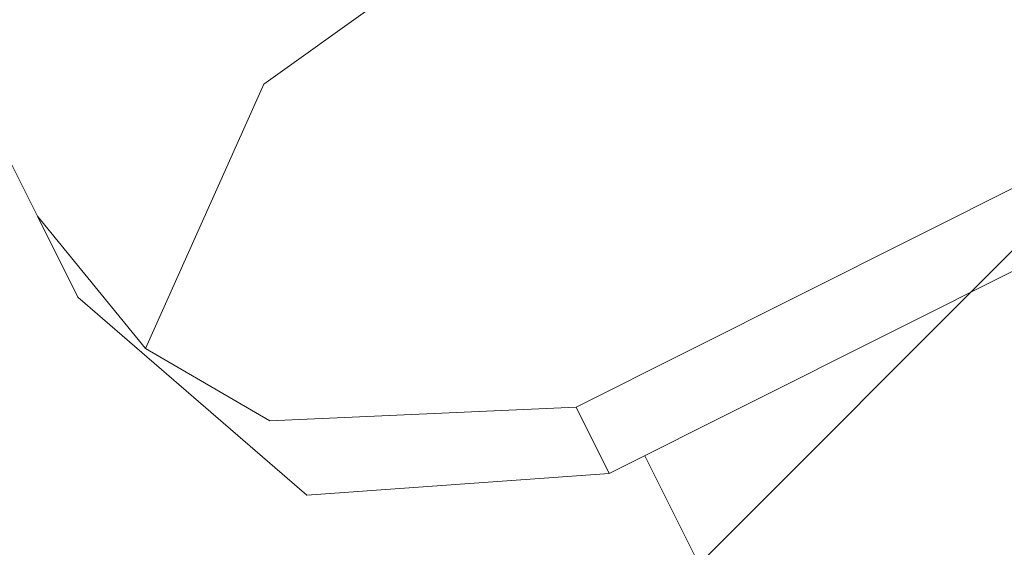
# Model space of a CAD drawing. Header units: metres. Extents: x 7472034 to 8439876, y 5890181 to 5961460.
# Tile 77 of 202: x 8439500.4384 to 8439500.4881, y 5890391.2465 to 5890391.2731. Entities that reach past the tile are written whole.
import ezdxf

# ---------------------------------------------------------------- set-up
doc = ezdxf.new("R2010")
doc.units = ezdxf.units.M
doc.header["$MEASUREMENT"] = 0
doc.linetypes.add('ACAD_ISO03W100', pattern=[30, 12, -18])
doc.layers.get('0').update_dxf_attribs({"linetype": 'CONTINUOUS', "lineweight": 5})
doc.layers.get('Defpoints').update_dxf_attribs({"linetype": 'CONTINUOUS'})
for name, color, linetype, lineweight in [('### Krawężnik', 6, 'CONTINUOUS', 35), ('_a_widok', 7, 'CONTINUOUS', 5), ('KOLOR-OBIEKT', 21, 'CONTINUOUS', 13), ('T_strefa-8', 20, 'ACAD_ISO03W100', 50), ('ZAG-obrys 018 wymiary', 7, 'CONTINUOUS', 18), ('ZAG-OBRYS013', 7, 'CONTINUOUS', 13)]:
    doc.layers.add(name, color=color, linetype=linetype, lineweight=lineweight)
doc.layers.add('100_rzut_wym_wew', color=7, linetype='CONTINUOUS')
doc.layers.add('2D - Ogólne', color=7, linetype='CONTINUOUS')
doc.layers.add('_IS_NO', color=11, linetype='CONTINUOUS', lineweight=20, plot=False)
doc.styles.add('DIM', font='simplex.shx', dxfattribs={"width": 0.8})
doc.styles.add('RS', font='Romans.shx', dxfattribs={"width": 0.7})
doc.dimstyles.new('DIM-WEW_500', dxfattribs={"dimscale": 5, "dimtxt": 18, "dimasz": 10, "dimexe": 4, "dimexo": 8, "dimgap": 5, "dimtad": 1, "dimlfac": 0.01, "dimzin": 9, "dimdsep": 46, "dimtxsty": 'DIM', "dimblk": 'ARCHTICK', "dimcen": 5, "dimclrt": 112, "dimadec": 4, "dimazin": 2, "dimtfac": 4, "dimtmove": 0, "dimatfit": 3, "dimldrblk": 'ARCHTICK', "dimfxl": 0, "dimtolj": 1, "dimlwd": 13, "dimarcsym": 0})
pattern_1 = [(45, (967499.202946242, -71042.94610979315), (-0.2245064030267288, 0.2245064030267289), []), (135, (967499.202946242, -71042.94610979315), (-0.2245064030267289, -0.2245064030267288), [])]
pattern_2 = [(45, (967499.2092647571, -71042.97165620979), (-0.2245064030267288, 0.2245064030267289), []), (135, (967499.2092647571, -71042.97165620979), (-0.2245064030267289, -0.2245064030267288), [])]

# ---------------------------------------------------------------- blocks, each defined once
blk = doc.blocks.new('A$C7D7B3C0A')
at = {"layer": '2D - Ogólne', "lineweight": 5}
for p, q in [((4.053475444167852, 6.588158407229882), (4.053475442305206, 6.554158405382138)), ((4.053475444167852, 6.588158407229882), (4.053475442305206, 6.554158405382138)), ((4.053475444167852, 6.588158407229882), (4.053475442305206, 6.554158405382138)), ((4.053475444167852, 6.588158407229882), (4.053475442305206, 6.554158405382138)), ((4.053475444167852, 6.588158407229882), (4.053475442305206, 6.554158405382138)), ((4.053475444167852, 6.588158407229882), (4.053475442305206, 6.554158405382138)), ((4.053475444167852, 6.588158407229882), (4.053475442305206, 6.554158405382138)), ((4.053475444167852, 6.588158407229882), (4.053475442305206, 6.554158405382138)), ((4.053475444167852, 6.588158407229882), (4.053475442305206, 6.554158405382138)), ((4.053475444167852, 6.588158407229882), (4.053475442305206, 6.554158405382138)), ((4.053475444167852, 6.588158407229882), (4.053475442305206, 6.554158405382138)), ((4.057222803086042, 6.588158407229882), (4.057222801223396, 6.554158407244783)), ((4.057222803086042, 6.588158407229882), (4.057222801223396, 6.554158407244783)), ((4.057222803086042, 6.588158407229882), (4.057222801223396, 6.554158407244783)), ((4.057222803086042, 6.588158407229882), (4.057222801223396, 6.554158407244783)), ((4.057222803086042, 6.588158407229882), (4.057222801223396, 6.554158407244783)), ((4.057222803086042, 6.588158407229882), (4.057222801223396, 6.554158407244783)), ((4.057222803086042, 6.588158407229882), (4.057222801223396, 6.554158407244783)), ((4.057222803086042, 6.588158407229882), (4.057222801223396, 6.554158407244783)), ((4.057222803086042, 6.588158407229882), (4.057222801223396, 6.554158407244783)), ((4.057222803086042, 6.588158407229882), (4.057222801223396, 6.554158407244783)), ((4.057222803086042, 6.588158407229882), (4.057222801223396, 6.554158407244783)), ((4.06996770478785, 6.556158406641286), (4.057222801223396, 6.556158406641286)), ((4.06996770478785, 6.556158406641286), (4.057222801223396, 6.556158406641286)), ((4.06996770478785, 6.556158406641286), (4.057222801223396, 6.556158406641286)), ((4.06996770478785, 6.556158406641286), (4.057222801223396, 6.556158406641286)), ((4.06996770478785, 6.556158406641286), (4.057222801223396, 6.556158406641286)), ((4.06996770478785, 6.556158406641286), (4.057222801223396, 6.556158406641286)), ((4.06996770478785, 6.556158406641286), (4.057222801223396, 6.556158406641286)), ((4.06996770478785, 6.556158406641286), (4.057222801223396, 6.556158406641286)), ((4.06996770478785, 6.556158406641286), (4.057222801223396, 6.556158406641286)), ((4.06996770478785, 6.556158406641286), (4.057222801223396, 6.556158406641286)), ((4.06996770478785, 6.556158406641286), (4.057222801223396, 6.556158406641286)), ((4.057222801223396, 6.554158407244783), (4.053475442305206, 6.554158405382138)), ((4.057222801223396, 6.554158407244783), (4.053475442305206, 6.554158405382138)), ((4.057222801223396, 6.554158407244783), (4.053475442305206, 6.554158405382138)), ((4.057222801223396, 6.554158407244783), (4.053475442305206, 6.554158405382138)), ((4.057222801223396, 6.554158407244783), (4.053475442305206, 6.554158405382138)), ((4.057222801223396, 6.554158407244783), (4.053475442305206, 6.554158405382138)), ((4.057222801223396, 6.554158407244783), (4.053475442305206, 6.554158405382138)), ((4.057222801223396, 6.554158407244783), (4.053475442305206, 6.554158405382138)), ((4.057222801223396, 6.554158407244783), (4.053475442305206, 6.554158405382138)), ((4.057222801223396, 6.554158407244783), (4.053475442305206, 6.554158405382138)), ((4.057222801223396, 6.554158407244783), (4.053475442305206, 6.554158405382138)), ((3.971151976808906, 6.534158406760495), (4.032695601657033, 6.534158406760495)), ((3.971151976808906, 6.534158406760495), (4.032695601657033, 6.534158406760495)), ((3.971151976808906, 6.534158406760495), (4.032695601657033, 6.534158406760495)), ((3.971151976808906, 6.534158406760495), (4.032695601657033, 6.534158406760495)), ((3.971151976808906, 6.534158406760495), (4.032695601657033, 6.534158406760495)), ((3.971151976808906, 6.534158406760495), (4.032695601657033, 6.534158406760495)), ((3.971151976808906, 6.534158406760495), (4.032695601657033, 6.534158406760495)), ((3.971151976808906, 6.534158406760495), (4.032695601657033, 6.534158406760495)), ((3.971151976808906, 6.534158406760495), (4.032695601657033, 6.534158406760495)), ((3.971151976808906, 6.534158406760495), (4.032695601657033, 6.534158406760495)), ((3.971151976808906, 6.534158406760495), (4.032695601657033, 6.534158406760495)), ((4.032695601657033, 6.534158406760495), (4.037258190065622, 6.534158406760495)), ((4.032695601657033, 6.534158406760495), (4.037258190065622, 6.534158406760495)), ((4.032695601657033, 6.534158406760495), (4.037258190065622, 6.534158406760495)), ((4.032695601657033, 6.534158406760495), (4.037258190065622, 6.534158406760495)), ((4.032695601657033, 6.534158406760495), (4.037258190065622, 6.534158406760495)), ((4.032695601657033, 6.534158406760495), (4.037258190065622, 6.534158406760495)), ((4.032695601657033, 6.534158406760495), (4.037258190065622, 6.534158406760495)), ((4.032695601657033, 6.534158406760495), (4.037258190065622, 6.534158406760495)), ((4.032695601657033, 6.534158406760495), (4.037258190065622, 6.534158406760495)), ((4.032695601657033, 6.534158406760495), (4.037258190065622, 6.534158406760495)), ((4.032695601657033, 6.534158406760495), (4.037258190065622, 6.534158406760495))]:
    blk.add_line(p, q, dxfattribs=at)
for points in [[(4.041108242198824, 6.536050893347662), (4.031859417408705, 6.547359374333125), (4.030791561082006, 6.55415840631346)], [(4.041108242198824, 6.536050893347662), (4.031859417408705, 6.547359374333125), (4.030791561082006, 6.55415840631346)], [(4.041108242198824, 6.536050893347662), (4.031859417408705, 6.547359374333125), (4.030791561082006, 6.55415840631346)], [(4.041108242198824, 6.536050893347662), (4.031859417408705, 6.547359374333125), (4.030791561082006, 6.55415840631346)], [(4.041108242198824, 6.536050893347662), (4.031859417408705, 6.547359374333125), (4.030791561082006, 6.55415840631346)], [(4.041108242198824, 6.536050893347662), (4.031859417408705, 6.547359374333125), (4.030791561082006, 6.55415840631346)], [(4.041108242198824, 6.536050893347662), (4.031859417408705, 6.547359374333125), (4.030791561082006, 6.55415840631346)], [(4.041108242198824, 6.536050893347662), (4.031859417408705, 6.547359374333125), (4.030791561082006, 6.55415840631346)], [(4.041108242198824, 6.536050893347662), (4.031859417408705, 6.547359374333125), (4.030791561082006, 6.55415840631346)], [(4.041108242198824, 6.536050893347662), (4.031859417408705, 6.547359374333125), (4.030791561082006, 6.55415840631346)], [(4.041108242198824, 6.536050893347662), (4.031859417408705, 6.547359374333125), (4.030791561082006, 6.55415840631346)], [(4.037258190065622, 6.534158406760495), (4.051375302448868, 6.540016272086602), (4.057222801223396, 6.554158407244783)], [(4.037258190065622, 6.534158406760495), (4.051375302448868, 6.540016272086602), (4.057222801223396, 6.554158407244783)], [(4.037258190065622, 6.534158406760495), (4.051375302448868, 6.540016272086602), (4.057222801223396, 6.554158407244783)], [(4.037258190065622, 6.534158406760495), (4.051375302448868, 6.540016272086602), (4.057222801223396, 6.554158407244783)], [(4.037258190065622, 6.534158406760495), (4.051375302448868, 6.540016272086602), (4.057222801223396, 6.554158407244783)], [(4.037258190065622, 6.534158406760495), (4.051375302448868, 6.540016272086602), (4.057222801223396, 6.554158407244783)], [(4.037258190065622, 6.534158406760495), (4.051375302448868, 6.540016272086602), (4.057222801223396, 6.554158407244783)], [(4.037258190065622, 6.534158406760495), (4.051375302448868, 6.540016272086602), (4.057222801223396, 6.554158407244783)], [(4.037258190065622, 6.534158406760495), (4.051375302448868, 6.540016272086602), (4.057222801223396, 6.554158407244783)], [(4.037258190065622, 6.534158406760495), (4.051375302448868, 6.540016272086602), (4.057222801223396, 6.554158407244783)], [(4.037258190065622, 6.534158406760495), (4.051375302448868, 6.540016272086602), (4.057222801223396, 6.554158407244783)], [(4.053475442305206, 6.554158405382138), (4.047180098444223, 6.540016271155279), (4.041108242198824, 6.536050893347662)], [(4.053475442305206, 6.554158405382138), (4.047180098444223, 6.540016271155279), (4.041108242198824, 6.536050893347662)], [(4.053475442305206, 6.554158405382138), (4.047180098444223, 6.540016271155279), (4.041108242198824, 6.536050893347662)], [(4.053475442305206, 6.554158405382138), (4.047180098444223, 6.540016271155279), (4.041108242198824, 6.536050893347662)], [(4.053475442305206, 6.554158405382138), (4.047180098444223, 6.540016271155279), (4.041108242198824, 6.536050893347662)], [(4.053475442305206, 6.554158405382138), (4.047180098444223, 6.540016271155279), (4.041108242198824, 6.536050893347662)], [(4.053475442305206, 6.554158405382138), (4.047180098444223, 6.540016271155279), (4.041108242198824, 6.536050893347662)], [(4.053475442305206, 6.554158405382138), (4.047180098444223, 6.540016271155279), (4.041108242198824, 6.536050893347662)], [(4.053475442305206, 6.554158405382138), (4.047180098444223, 6.540016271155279), (4.041108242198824, 6.536050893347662)], [(4.053475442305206, 6.554158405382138), (4.047180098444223, 6.540016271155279), (4.041108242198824, 6.536050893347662)], [(4.053475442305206, 6.554158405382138), (4.047180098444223, 6.540016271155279), (4.041108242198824, 6.536050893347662)], [(4.032695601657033, 6.534158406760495), (4.041108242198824, 6.536050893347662)], [(4.032695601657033, 6.534158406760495), (4.041108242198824, 6.536050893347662)], [(4.032695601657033, 6.534158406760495), (4.041108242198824, 6.536050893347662)], [(4.032695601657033, 6.534158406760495), (4.041108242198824, 6.536050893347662)], [(4.032695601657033, 6.534158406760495), (4.041108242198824, 6.536050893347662)], [(4.032695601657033, 6.534158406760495), (4.041108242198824, 6.536050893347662)], [(4.032695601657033, 6.534158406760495), (4.041108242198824, 6.536050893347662)], [(4.032695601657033, 6.534158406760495), (4.041108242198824, 6.536050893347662)], [(4.032695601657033, 6.534158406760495), (4.041108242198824, 6.536050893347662)], [(4.032695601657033, 6.534158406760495), (4.041108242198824, 6.536050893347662)], [(4.032695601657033, 6.534158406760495), (4.041108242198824, 6.536050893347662)]]:
    blk.add_lwpolyline(points, dxfattribs=at)
blk = doc.blocks.new('_Oblique')
at = {"color": 0, "linetype": 'ByBlock', "lineweight": -2}
blk.add_line((-0.5, -0.5), (0.5, 0.5), dxfattribs=at)
blk = doc.blocks.new('*D76')
at = {"layer": 'Defpoints', "color": 0, "linetype": 'Continuous', "lineweight": 60}
for p in [(8439504.5437122, 5890392.911758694), (8439500.275404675, 5890390.769413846), (8439503.451551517, 5890385.091044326)]:
    blk.add_point(p, dxfattribs=at)
at = {"layer": 'ZAG-obrys 018 wymiary', "color": 0, "linetype": 'Continuous', "lineweight": -2}
for p, q in [((8439500.990396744, 5890391.128281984), (8439504.901208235, 5890393.091192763)), ((8439504.166543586, 5890385.449912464), (8439507.816903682, 5890387.282097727))]:
    blk.add_line(p, q, dxfattribs=at)
at = {"layer": 'ZAG-obrys 018 wymiary', "color": 0, "linetype": 'Continuous', "lineweight": 13}
blk.add_line((8439507.459407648, 5890387.102663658), (8439504.5437122, 5890392.911758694), dxfattribs=at)
at = {"layer": 'ZAG-obrys 018 wymiary', "color": 0, "linetype": 'Continuous', "lineweight": 13, "xscale": 0.3, "yscale": 0.3, "zscale": 0.3}
for p, rotation in [((8439504.5437122, 5890392.911758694), 116.652946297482), ((8439507.459407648, 5890387.102663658), 296.6529462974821)]:
    blk.add_blockref('_Oblique', p, dxfattribs=dict(at, rotation=rotation))
at = {"layer": 'ZAG-obrys 018 wymiary', "color": 112, "linetype": 'Continuous', "lineweight": 25, "insert": (8439506.537803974, 5890390.27636228), "char_height": 0.8, "attachment_point": 5, "rotation": 296.652946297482, "style": 'RS'}
blk.add_mtext('\\A1;6.5', dxfattribs=at)
blk = doc.blocks.new('_ArchTick')
at = {"layer": '100_rzut_wym_wew', "color": 0, "linetype": 'Continuous', "const_width": 0.15}
blk.add_lwpolyline([(-0.5, -0.5), (0.5, 0.5)], dxfattribs=at)
blk = doc.blocks.new('*D80')
at = {"layer": 'Defpoints', "color": 0, "linetype": 'Continuous', "lineweight": 60}
for p in [(8439499.288762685, 5890395.196211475), (8439510.439764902, 5890383.669162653), (8439506.139698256, 5890381.515762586)]:
    blk.add_point(p, dxfattribs=at)
at = {"layer": 'ZAG-obrys 018 wymiary', "color": 0, "linetype": 'Continuous', "lineweight": -2}
for p, q in [((8439500.004080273, 5890395.554430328), (8439503.946488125, 5890397.528720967)), ((8439506.855015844, 5890381.87398144), (8439510.797423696, 5890383.84827208))]:
    blk.add_line(p, q, dxfattribs=at)
at = {"layer": 'ZAG-obrys 018 wymiary', "color": 0, "linetype": 'Continuous', "lineweight": 13}
blk.add_line((8439503.588829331, 5890397.349611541), (8439510.439764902, 5890383.669162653), dxfattribs=at)
at = {"layer": 'ZAG-obrys 018 wymiary', "color": 0, "linetype": 'Continuous', "lineweight": 13, "xscale": 0.3, "yscale": 0.3, "zscale": 0.3}
for p, rotation in [((8439503.588829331, 5890397.349611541), 116.6009277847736), ((8439510.439764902, 5890383.669162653), 296.6009277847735)]:
    blk.add_blockref('_Oblique', p, dxfattribs=dict(at, rotation=rotation))
at = {"layer": 'ZAG-obrys 018 wymiary', "color": 112, "linetype": 'Continuous', "lineweight": 25, "insert": (8439508.246278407, 5890389.389239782), "char_height": 0.8, "attachment_point": 5, "rotation": 296.6009277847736, "style": 'RS'}
blk.add_mtext('\\A1;15.3', dxfattribs=at)
blk = doc.blocks.new('*D88')
at = {"layer": 'Defpoints', "color": 0, "linetype": 'Continuous', "lineweight": 60}
for p in [(8439503.070368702, 5890393.075582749), (8439494.803817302, 5890391.266461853), (8439495.73632797, 5890389.403839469)]:
    blk.add_point(p, dxfattribs=at)
at = {"layer": 'ZAG-obrys 018 wymiary', "color": 0, "linetype": 'Continuous', "lineweight": -2}
for p, q in [((8439502.712229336, 5890393.790940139), (8439501.95878835, 5890395.295883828)), ((8439495.378188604, 5890390.119196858), (8439494.624747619, 5890391.624140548))]:
    blk.add_line(p, q, dxfattribs=at)
at = {"layer": 'ZAG-obrys 018 wymiary', "color": 0, "linetype": 'Continuous', "lineweight": 13}
blk.add_line((8439502.137858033, 5890394.938205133), (8439494.803817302, 5890391.266461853), dxfattribs=at)
at = {"layer": 'ZAG-obrys 018 wymiary', "color": 0, "linetype": 'Continuous', "lineweight": 13, "xscale": 0.3, "yscale": 0.3, "zscale": 0.3}
for p, rotation in [((8439502.137858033, 5890394.938205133), 26.59456106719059), ((8439494.803817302, 5890391.266461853), 206.5945610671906)]:
    blk.add_blockref('_Oblique', p, dxfattribs=dict(at, rotation=rotation))
at = {"layer": 'ZAG-obrys 018 wymiary', "color": 112, "linetype": 'Continuous', "lineweight": 25, "insert": (8439498.202233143, 5890393.638851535), "char_height": 0.8, "attachment_point": 5, "rotation": 26.594561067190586, "style": 'RS'}
blk.add_mtext('\\A1;8.2', dxfattribs=at)
blk = doc.blocks.new('*D60')
at = {"layer": 'Defpoints', "color": 0, "linetype": 'Continuous', "lineweight": 60}
for p in [(8439503.84000523, 5890394.328112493), (8439498.216184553, 5890391.533605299), (8439498.928597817, 5890390.099905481)]:
    blk.add_point(p, dxfattribs=at)
at = {"layer": 'ZAG-obrys 018 wymiary', "color": 0, "linetype": 'Continuous', "lineweight": -2}
for p, q in [((8439499.362340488, 5890392.10313644), (8439504.198218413, 5890394.506110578)), ((8439500.074753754, 5890390.669436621), (8439504.910631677, 5890393.07241076))]:
    blk.add_line(p, q, dxfattribs=at)
at = {"layer": 'ZAG-obrys 018 wymiary', "color": 0, "linetype": 'Continuous', "lineweight": 13}
blk.add_line((8439504.552418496, 5890392.894412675), (8439503.84000523, 5890394.328112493), dxfattribs=at)
at = {"layer": 'ZAG-obrys 018 wymiary', "color": 0, "linetype": 'Continuous', "lineweight": 13, "xscale": 0.3, "yscale": 0.3, "zscale": 0.3}
for p, rotation in [((8439503.84000523, 5890394.328112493), 116.4230323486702), ((8439504.552418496, 5890392.894412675), 296.4230323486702)]:
    blk.add_blockref('_Oblique', p, dxfattribs=dict(at, rotation=rotation))
at = {"layer": 'ZAG-obrys 018 wymiary', "color": 112, "linetype": 'Continuous', "lineweight": 25, "insert": (8439504.733531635, 5890393.878259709), "char_height": 0.8, "attachment_point": 5, "rotation": 296.42303234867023, "style": 'RS'}
blk.add_mtext('\\A1;1.6', dxfattribs=at)
blk = doc.blocks.new('*D132')
at = {"layer": 'Defpoints', "color": 0, "linetype": 'Continuous', "lineweight": 60}
for p in [(8439490.081045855, 5890411.33265816), (8439490.081045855, 5890411.33265816), (8439503.593241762, 5890384.547616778)]:
    blk.add_point(p, dxfattribs=at)
at = {"layer": 'ZAG-obrys 018 wymiary', "color": 0, "linetype": 'Continuous', "lineweight": -2}
for p, q in [((8439490.081045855, 5890411.33265816), (8439490.438176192, 5890411.512818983)), ((8439503.593241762, 5890384.547616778), (8439503.9503721, 5890384.727777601))]:
    blk.add_line(p, q, dxfattribs=at)
at = {"layer": 'ZAG-obrys 018 wymiary', "color": 0, "linetype": 'Continuous', "lineweight": 13}
blk.add_line((8439503.593241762, 5890384.547616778), (8439490.081045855, 5890411.33265816), dxfattribs=at)
at = {"layer": 'ZAG-obrys 018 wymiary', "color": 0, "linetype": 'Continuous', "lineweight": 13, "xscale": 0.3, "yscale": 0.3, "zscale": 0.3}
for p, rotation in [((8439490.081045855, 5890411.33265816), 116.7694823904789), ((8439503.593241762, 5890384.547616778), 296.7694823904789)]:
    blk.add_blockref('_Oblique', p, dxfattribs=dict(at, rotation=rotation))
at = {"layer": 'ZAG-obrys 018 wymiary', "color": 112, "linetype": 'Continuous', "lineweight": 25, "insert": (8439496.348970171, 5890400.239980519), "char_height": 0.8, "attachment_point": 5, "rotation": 296.7694823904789, "style": 'RS'}
blk.add_mtext('\\A1;30', dxfattribs=at)
blk = doc.blocks.new('*D142')
at = {"layer": 'Defpoints', "color": 0, "linetype": 'Continuous', "lineweight": 60}
for p in [(8439501.07687633, 5890391.760996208), (8439499.839085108, 5890366.792824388), (8439500.37198268, 5890366.766406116)]:
    blk.add_point(p, dxfattribs=at)
at = {"layer": 'ZAG-obrys 018 wymiary', "color": 0, "linetype": 'Continuous', "lineweight": 13}
blk.add_line((8439501.609773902, 5890391.734577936), (8439500.37198268, 5890366.766406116), dxfattribs=at)
at = {"layer": 'ZAG-obrys 018 wymiary', "color": 0, "linetype": 'Continuous', "lineweight": -2}
for p, q in [((8439501.609773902, 5890391.734577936), (8439502.009283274, 5890391.714772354)), ((8439500.37198268, 5890366.766406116), (8439500.771492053, 5890366.746600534))]:
    blk.add_line(p, q, dxfattribs=at)
at = {"layer": 'ZAG-obrys 018 wymiary', "color": 0, "linetype": 'Continuous', "lineweight": 13, "xscale": 0.3, "yscale": 0.3, "zscale": 0.3}
for p, rotation in [((8439501.609773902, 5890391.734577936), 87.16189876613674), ((8439500.37198268, 5890366.766406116), 267.1618987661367)]:
    blk.add_blockref('_Oblique', p, dxfattribs=dict(at, rotation=rotation))
at = {"layer": 'ZAG-obrys 018 wymiary', "color": 112, "linetype": 'Continuous', "lineweight": 25, "insert": (8439500.180271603, 5890375.01709125), "char_height": 0.8, "attachment_point": 5, "rotation": 87.16189876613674, "style": 'RS'}
blk.add_mtext('\\A1;25', dxfattribs=at)
blk = doc.blocks.new('_Open30')
at = {"color": 0, "linetype": 'ByBlock', "lineweight": -2}
for p, q in [((-1, 0.26794919), (0, 0)), ((0, 0), (-1, -0.26794919)), ((0, 0), (-1, 0))]:
    blk.add_line(p, q, dxfattribs=at)
blk = doc.blocks.new('*D150')
at = {"layer": 'Defpoints', "color": 0, "linetype": 'Continuous', "lineweight": 60}
for p in [(8439495.295166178, 5890413.452423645), (8439503.9503721, 5890384.727777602)]:
    blk.add_point(p, dxfattribs=at)
at = {"layer": 'ZAG-obrys 018 wymiary', "color": 0, "linetype": 'Continuous', "lineweight": 13}
blk.add_line((8439496.232624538, 5890410.341214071), (8439495.381717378, 5890413.165180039), dxfattribs=at)
at = {"layer": 'ZAG-obrys 018 wymiary', "color": 0, "linetype": 'Continuous', "lineweight": 13, "xscale": 0.3, "yscale": 0.3, "zscale": 0.3, "rotation": 106.7684137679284}
blk.add_blockref('_Open30', (8439495.295166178, 5890413.452423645), dxfattribs=at)
at = {"layer": 'ZAG-obrys 018 wymiary', "color": 112, "linetype": 'Continuous', "lineweight": 25, "insert": (8439496.541688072, 5890411.395196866), "char_height": 0.8, "attachment_point": 5, "rotation": 286.7684137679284, "style": 'RS'}
blk.add_mtext('\\A1;R30', dxfattribs=at)
blk = doc.blocks.new('A$C1D2679FE')
at = {"layer": 'KOLOR-OBIEKT', "lineweight": 9, "ltscale": 200}
h = blk.add_hatch(dxfattribs=at)
h.set_pattern_fill('ANSI37', color=253, scale=0.1, angle=16)
h.set_pattern_definition([(61, (-7471780.020262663, -5961378.212846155), (-0.2776917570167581, 0.153927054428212), []), (151, (-7471780.020262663, -5961378.212846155), (-0.153927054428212, -0.2776917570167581), [])])
edge = h.paths.add_edge_path()
edge.add_line((196.975401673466, 33.54016214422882), (192.3495923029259, 34.13512154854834))
edge.add_line((192.3495923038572, 34.13512154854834), (187.7176397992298, 34.7308710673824))
edge.add_line((187.7176398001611, 34.7308710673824), (178.5077782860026, 36.15998750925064))
edge.add_line((178.5077782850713, 36.15998750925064), (176.6601969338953, 36.5026140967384))
edge.add_arc((181.3685569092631, 38.18527459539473), 5.000000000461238, 199.6657310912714, 261.1796204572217)
edge.add_line((180.6018702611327, 33.24440507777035), (187.358021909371, 32.19603671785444))
edge.add_line((187.3580219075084, 32.19603671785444), (192.0230219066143, 31.59603671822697))
edge.add_line((192.0230219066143, 31.59603671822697), (196.6880219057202, 30.9960367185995))
edge.add_line((196.6880219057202, 30.9960367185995), (201.9780219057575, 30.48103671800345))
edge.add_line((201.9780219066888, 30.48103671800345), (207.2680219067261, 29.96603671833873))
edge.add_line((207.2680219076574, 29.96603671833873), (216.468021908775, 29.35603671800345))
edge.add_line((216.4680219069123, 29.35603671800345), (221.8830219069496, 29.11103671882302))
edge.add_line((221.8830219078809, 29.11103671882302), (227.2980219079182, 28.86603671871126))
edge.add_line((227.2980219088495, 28.86603671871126), (233.718021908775, 28.60103671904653))
edge.add_line((233.7180219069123, 28.60103671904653), (240.1380219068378, 28.33603671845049))
edge.add_line((240.1380219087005, 28.33603671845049), (245.3280219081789, 28.076036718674))
edge.add_line((245.3280219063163, 28.076036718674), (246.1380219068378, 28.00603671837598))
edge.add_line((246.1380219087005, 28.00603671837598), (248.4280219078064, 27.98603671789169))
edge.add_line((248.4280219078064, 27.98603671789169), (251.4080219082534, 28.33603671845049))
edge.add_line((251.4080219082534, 28.33603671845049), (255.3380219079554, 29.13603671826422))
edge.add_line((255.3380219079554, 29.13603671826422), (258.1480219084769, 30.35603671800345))
edge.add_line((258.1480219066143, 30.35603671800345), (260.6280219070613, 32.076036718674))
edge.add_line((260.6280219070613, 32.076036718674), (262.7080219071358, 34.29603671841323))
edge.add_line((262.7080219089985, 34.29603671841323), (264.3880219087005, 36.826036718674))
edge.add_line((264.3880219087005, 36.826036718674), (265.608021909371, 39.59603671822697))
edge.add_line((265.6080219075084, 39.59603671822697), (266.4080219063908, 42.53603671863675))
edge.add_line((266.4080219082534, 42.53603671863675), (266.6380219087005, 45.60603671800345))
edge.add_line((266.6380219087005, 45.60603671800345), (266.3380219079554, 48.59603671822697))
edge.add_line((266.3380219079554, 48.59603671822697), (265.628021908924, 51.53603671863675))
edge.add_line((265.6280219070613, 51.53603671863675), (264.5280219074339, 54.28603671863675))
edge.add_line((264.5280219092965, 54.28603671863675), (263.3880219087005, 57.11603671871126))
edge.add_line((263.3880219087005, 57.11603671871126), (262.5430219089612, 59.47103671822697))
edge.add_line((262.5430219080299, 59.47103671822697), (261.6980219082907, 61.826036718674))
edge.add_line((261.6980219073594, 61.826036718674), (260.5980219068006, 65.15103671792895))
edge.add_line((260.5980219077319, 65.15103671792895), (259.4980219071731, 68.47603671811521))
edge.add_line((259.4980219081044, 68.47603671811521), (257.3916487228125, 67.77919145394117))
edge.add_line((257.3916487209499, 67.77919145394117), (258.1675714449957, 64.34697791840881))
edge.add_line((258.167571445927, 64.34697791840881), (259.2776264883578, 60.99158426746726))
edge.add_line((259.2776264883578, 60.99158426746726), (260.1334384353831, 58.60645156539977))
edge.add_line((260.1334384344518, 58.60645156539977), (260.9950570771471, 56.20513570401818))
edge.add_line((260.9950570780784, 56.20513570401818), (262.1522789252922, 53.33238322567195))
edge.add_line((262.1522789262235, 53.33238322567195), (263.1827648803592, 50.75616833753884))
edge.add_line((263.1827648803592, 50.75616833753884), (263.8083402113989, 48.16575780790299))
edge.add_line((263.8083402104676, 48.16575780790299), (264.0684198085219, 45.57363114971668))
edge.add_line((264.0684198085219, 45.57363114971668), (263.8734869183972, 42.97170083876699))
edge.add_line((263.8734869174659, 42.97170083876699), (263.1880731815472, 40.45280535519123))
edge.add_line((263.1880731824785, 40.45280535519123), (262.1337886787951, 38.05906103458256))
edge.add_line((262.1337886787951, 38.05906103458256), (260.6936748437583, 35.89031817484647))
edge.add_line((260.6936748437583, 35.89031817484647), (258.9457271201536, 34.02472012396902))
edge.add_line((258.9457271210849, 34.02472012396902), (256.8967191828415, 32.60363397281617))
edge.add_line((256.8967191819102, 32.60363397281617), (254.5645412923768, 31.59108698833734))
edge.add_line((254.5645412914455, 31.59108698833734), (251.0026761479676, 30.86602538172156))
edge.add_line((251.0026761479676, 30.86602538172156), (248.2893446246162, 30.54734550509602))
edge.add_line((248.2893446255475, 30.54734550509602), (246.2595893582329, 30.56507262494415))
edge.add_line((246.2595893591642, 30.56507262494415), (245.5023283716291, 30.63051493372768))
edge.add_line((245.5023283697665, 30.63051493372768), (240.2548571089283, 30.89339403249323))
edge.add_line((240.2548571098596, 30.89339403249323), (233.8236017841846, 31.1588586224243))
edge.add_line((233.8236017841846, 31.1588586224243), (227.4086662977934, 31.42364957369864))
edge.add_line((227.4086662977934, 31.42364957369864), (221.9987299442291, 31.66842047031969))
edge.add_line((221.9987299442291, 31.66842047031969), (217.4544723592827, 31.90290945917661))
edge.add_line((217.4544723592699, 31.90290945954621), (217.0910134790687, 31.92589690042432))
edge.add_line((217.0910134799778, 31.92589689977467), (214.8768218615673, 32.06593639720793))
edge.add_line((214.876821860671, 32.06593639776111), (207.0033997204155, 32.56390146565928))
edge.add_line((207.0033997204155, 32.56390146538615), (202.2260741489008, 33.02899081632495))
edge.add_line((202.2260741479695, 33.02899081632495), (196.975401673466, 33.54016214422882))
blk = doc.blocks.new('A$C2C426404')
at = {"layer": '_IS_NO'}
for points, knots in [([(79.78853077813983, 19.36674957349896), (76.35759393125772, 21.05647175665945), (73.54314721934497, 23.24973176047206), (68.81112178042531, 29.5542766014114), (62.94352867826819, 33.40072623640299), (60.85999413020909, 35.33807434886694), (60.85999381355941, 35.3380749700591)], [0, 0, 0, 0, 2.176379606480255, 10.04614516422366, 21.98881238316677, 21.98881468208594, 21.98881468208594, 21.98881468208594, 21.98881468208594]), ([(50.6228041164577, 30.56321178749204, 1.829566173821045e-06), (53.11749188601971, 30.21319374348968), (56.38514522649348, 30.67444155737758), (60.99540497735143, 30.04553546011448), (68.19327101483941, 22.54355850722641, -2.469325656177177e-08), (70.8769634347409, 19.46133922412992, 5.150448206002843e-09), (74.71212187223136, 14.31917844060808, -1.219795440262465e-09), (78.88802252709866, 13.86142715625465), (82.75564656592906, 12.70757211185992)], [0, 0, 0, 0, 7.578698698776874, 9.67195365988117, 16.27655537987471, 24.33370670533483, 30.35915105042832, 36.79354326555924, 36.79354326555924, 36.79354326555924, 36.79354326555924])]:
    blk.add_open_spline(points, degree=3, knots=knots, dxfattribs=at)
at = {"layer": '_IS_NO', "ltscale": 0.1}
for points, knots in [([(81.48853297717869, 15.975331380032), (78.87586907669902, 16.84686399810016), (76.26450027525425, 17.78992713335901), (72.03847445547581, 21.67736706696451), (65.0990158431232, 30.09408769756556), (58.79946133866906, 33.34467344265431), (58.26247850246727, 34.11525447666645)], [0, 0, 0, 0, 1.278992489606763, 7.78914044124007, 15.74750070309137, 27.64022902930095, 27.64022902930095, 27.64022902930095, 27.64022902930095]), ([(55.69703794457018, 26.44192530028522, 8.07171421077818e-08), (60.47702913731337, 24.37489471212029, 4.118097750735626e-07), (65.41527824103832, 21.38608461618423, 8.932878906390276e-07), (68.42167646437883, 18.98607052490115, -1.681326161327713e-07), (71.60992970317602, 12.73766223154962), (75.29265419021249, 11.98629271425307, 1.662301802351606e-08), (79.75433884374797, 11.20084950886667)], [13.0881689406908, 13.0881689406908, 13.0881689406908, 13.0881689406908, 21.71831455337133, 28.5577747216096, 34.1003045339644, 40.71973107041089, 40.71973107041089, 40.71973107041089, 40.71973107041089])]:
    blk.add_open_spline(points, degree=3, knots=knots, dxfattribs=at)

msp = doc.modelspace()

# ---------------------------------------------------------------- hatches: boundary and pattern name
at = {"layer": 'KOLOR-OBIEKT', "lineweight": 9}
h = msp.add_hatch(dxfattribs=at)
h.set_pattern_fill('ANSI37', color=73, scale=0.1)
h.set_pattern_definition(pattern_2)
edge = h.paths.add_edge_path()
edge.add_arc((8439443.60123986, 5890379.17988472), 6.652831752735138, 296.7043321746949, 335.0331150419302)
edge.add_arc((8439476.194075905, 5890367.917634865), 27.87464989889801, 155.1393615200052, 162.3446315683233, ccw=False)
edge.add_arc((8439457.399943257, 5890376.211109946), 7.345078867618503, 127.98309878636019, 152.2023641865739, ccw=False)
edge.add_arc((8439457.741930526, 5890376.488713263), 7.349948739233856, 107.1989600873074, 131.4182254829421, ccw=False)
edge.add_line((8439455.568618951, 5890383.509999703), (8439473.898437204, 5890392.710084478))
edge.add_arc((8439481.742870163, 5890376.384611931), 18.11232128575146, 99.26977735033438, 115.6644084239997, ccw=False)
edge.add_line((8439478.825278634, 5890394.260401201), (8439481.377171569, 5890394.321440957))
edge.add_arc((8439482.909595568, 5890377.390082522), 17.00056533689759, 88.22393661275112, 95.17163768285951, ccw=False)
edge.add_arc((8439482.561499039, 5890405.235869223), 10.88860248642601, 274.6092070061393, 298.9976789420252)
edge.add_arc((8443006.923870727, 5883371.657126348), 7856.29059094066, 116.59181359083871, 116.61107962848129, ccw=False)
edge.add_arc((8439465.895823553, 5890431.340313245), 42.15757971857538, 305.2087751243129, 306.7865132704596)
edge.add_arc((8439488.80074795, 5890400.283338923), 3.577668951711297, 310.8590814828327, 340.7280968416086)
edge.add_line((8439492.177934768, 5890399.102523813), (8439493.275267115, 5890403.980640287))
edge.add_line((8439493.275267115, 5890403.980640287), (8439502.266345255, 5890408.28072203))
edge.add_line((8439502.266345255, 5890408.28072203), (8439504.844191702, 5890407.694009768))
edge.add_line((8439504.844191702, 5890407.694009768), (8439506.125281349, 5890405.329609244))
edge.add_arc((8439507.019670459, 5890405.776898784), 0.9999999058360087, 206.5699188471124, 283.6833393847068)
edge.add_line((8439507.256226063, 5890404.805280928), (8439511.624560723, 5890406.970734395))
edge.add_line((8439511.624560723, 5890406.970734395), (8439511.39896348, 5890407.420225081))
edge.add_line((8439511.39896348, 5890407.420225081), (8439510.561982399, 5890407.017405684))
edge.add_line((8439510.561982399, 5890407.017405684), (8439509.330427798, 5890409.481424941))
edge.add_line((8439509.330427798, 5890409.481424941), (8439512.635426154, 5890411.138401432))
edge.add_line((8439512.635426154, 5890411.138401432), (8439512.638568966, 5890411.136467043))
edge.add_line((8439512.638568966, 5890411.136467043), (8439515.998443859, 5890412.829496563))
edge.add_line((8439515.998443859, 5890412.829496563), (8439517.239018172, 5890410.325621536))
edge.add_line((8439517.239018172, 5890410.325621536), (8439513.919446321, 5890408.633274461))
edge.add_line((8439513.919446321, 5890408.633274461), (8439514.091312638, 5890408.235941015))
edge.add_line((8439514.091312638, 5890408.235941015), (8439518.839102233, 5890410.604261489))
edge.add_line((8439518.839102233, 5890410.604261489), (8439518.585943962, 5890412.843737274))
edge.add_line((8439518.585943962, 5890412.843737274), (8439518.274555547, 5890413.628049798))
edge.add_line((8439518.274555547, 5890413.628049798), (8439517.839658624, 5890414.494365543))
edge.add_line((8439517.839658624, 5890414.494365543), (8439524.310164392, 5890417.742607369))
edge.add_line((8439524.310164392, 5890417.742607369), (8439525.122207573, 5890416.124990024))
edge.add_line((8439525.122207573, 5890416.124990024), (8439526.840645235, 5890414.670893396))
edge.add_line((8439526.840645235, 5890414.670893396), (8439527.244697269, 5890414.489695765))
edge.add_arc((8439552.769967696, 5890317.570311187), 100.2242811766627, 102.79246926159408, 104.75471345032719, ccw=False)
edge.add_arc((8439529.321881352, 5890420.105147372), 4.960037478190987, 284.6730648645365, 320.3902958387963)
edge.add_arc((8435016.013859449, 5889290.11735932), 4655.555010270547, 14.00691021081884, 14.04831962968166)
edge.add_line((8439532.327549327, 5890420.207226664), (8439525.877549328, 5890423.127226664))
edge.add_line((8439525.877549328, 5890423.127226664), (8439431.028022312, 5890376.803268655))
edge.add_line((8439431.028022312, 5890376.803268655), (8439435.479127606, 5890375.417226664))
edge.add_line((8439435.479127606, 5890375.417226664), (8439446.590932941, 5890373.236661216))
edge = h.paths.add_edge_path()
edge.add_arc((8439530.228804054, 5890405.916425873), 3.001836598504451, 99.44813666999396, 208.2631515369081)
edge.add_line((8439527.5848402, 5890404.494990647), (8439533.209264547, 5890393.206690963))
edge.add_line((8439533.209264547, 5890393.206690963), (8439519.17443581, 5890386.185049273))
edge.add_line((8439519.17443581, 5890386.185049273), (8439523.57812012, 5890377.411604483))
edge.add_line((8439523.57812012, 5890377.411604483), (8439517.455507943, 5890374.324033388))
edge.add_line((8439517.455507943, 5890374.324033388), (8439517.445860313, 5890374.319191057))
edge.add_line((8439517.445860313, 5890374.319191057), (8439517.33905848, 5890374.265585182))
edge.add_line((8439517.33905848, 5890374.265585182), (8439516.815779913, 5890375.308140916))
edge.add_line((8439516.815779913, 5890375.308140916), (8439511.370501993, 5890372.574998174))
edge.add_line((8439511.370501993, 5890372.574998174), (8439511.888417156, 5890371.529804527))
edge.add_line((8439511.888417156, 5890371.529804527), (8439506.425671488, 5890368.787948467))
edge.add_line((8439506.425671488, 5890368.787948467), (8439505.890341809, 5890369.841556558))
edge.add_line((8439505.890341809, 5890369.841556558), (8439505.8884594, 5890369.869391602))
edge.add_line((8439505.8884594, 5890369.869391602), (8439500.283276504, 5890366.97762632))
edge.add_line((8439500.283276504, 5890366.97762632), (8439519.478066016, 5890366.160130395))
edge.add_line((8439519.478066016, 5890366.160130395), (8439542.767549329, 5890378.417226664))
edge.add_line((8439542.767549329, 5890378.417226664), (8439538.675788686, 5890394.802262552))
edge.add_line((8439538.675788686, 5890394.802262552), (8439537.066416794, 5890401.238139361))
edge.add_line((8439537.066416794, 5890401.238139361), (8439535.557306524, 5890407.69906358))
edge.add_arc((8439531.145391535, 5890400.872499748), 8.128158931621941, 57.12596579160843, 99.98506404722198)
edge = h.paths.add_edge_path()
edge.add_line((8439470.194509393, 5890384.137651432), (8439461.355169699, 5890379.697090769))
edge.add_line((8439461.355169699, 5890379.697090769), (8439460.080861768, 5890379.068371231))
edge.add_line((8439460.080861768, 5890379.068371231), (8439457.869254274, 5890377.642639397))
edge.add_arc((8439460.609507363, 5890373.444653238), 5.013190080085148, 123.1346622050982, 204.022759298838)
edge.add_line((8439456.030540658, 5890371.403786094), (8439459.447549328, 5890370.707226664))
edge.add_line((8439459.447549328, 5890370.707226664), (8439480.497107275, 5890367.736747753))
edge.add_line((8439480.497107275, 5890367.736747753), (8439497.963342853, 5890367.082590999))
edge.add_line((8439497.963342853, 5890367.082590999), (8439496.62020549, 5890369.722641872))
edge.add_line((8439496.62020549, 5890369.722641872), (8439494.91788047, 5890373.087302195))
edge.add_arc((8439489.468037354, 5890366.363615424), 8.654984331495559, 50.97371617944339, 58.22889977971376)
edge.add_line((8439494.025120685, 5890373.721722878), (8439490.036071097, 5890376.575637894))
edge.add_line((8439490.036071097, 5890376.575637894), (8439489.954459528, 5890375.592465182))
edge.add_line((8439489.954459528, 5890375.592465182), (8439490.917133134, 5890375.538648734))
edge.add_line((8439490.917133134, 5890375.538648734), (8439490.678913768, 5890371.956837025))
edge.add_line((8439490.678913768, 5890371.956837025), (8439482.55041443, 5890372.440399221))
edge.add_line((8439482.55041443, 5890372.440399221), (8439482.851718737, 5890376.020734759))
edge.add_line((8439482.851718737, 5890376.020734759), (8439487.354100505, 5890375.749064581))
edge.add_line((8439487.354100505, 5890375.749064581), (8439487.521080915, 5890378.34061919))
edge.add_line((8439487.521080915, 5890378.34061919), (8439481.803471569, 5890382.401025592))
edge.add_arc((8439487.942466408, 5890392.088814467), 11.46911116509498, 231.6002274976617, 237.6382272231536, ccw=False)
edge.add_line((8439480.818489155, 5890383.100518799), (8439480.351152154, 5890383.41057529))
edge.add_line((8439480.351152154, 5890383.41057529), (8439479.210044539, 5890382.939428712))
edge.add_line((8439479.210044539, 5890382.939428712), (8439480.412913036, 5890383.399613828))
edge.add_arc((8439474.682487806, 5890375.167564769), 10.03017472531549, 55.15777404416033, 116.5800473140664)
h.paths.add_polyline_path([(8439461.898919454, 5890370.792156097), (8439462.257176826, 5890373.552492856)], flags=16)
h = msp.add_hatch(dxfattribs=at)
h.set_pattern_fill('ANSI37', color=253, scale=0.1)
h.set_pattern_definition(pattern_2)
edge = h.paths.add_edge_path()
edge.add_arc((8439529.163071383, 5890420.279666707), 5.193757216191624, 276.50229096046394, 320.0240354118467, ccw=False)
edge.add_line((8439529.751227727, 5890415.119319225), (8439525.812744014, 5890414.153171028))
edge.add_line((8439525.812744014, 5890414.153171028), (8439519.208160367, 5890410.804184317))
edge.add_line((8439519.208160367, 5890410.804184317), (8439517.988028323, 5890410.126512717))
edge.add_line((8439517.988028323, 5890410.126512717), (8439514.091312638, 5890408.235941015))
edge.add_line((8439514.091312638, 5890408.235941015), (8439511.613697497, 5890406.992378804))
edge.add_line((8439511.613697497, 5890406.992378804), (8439509.258949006, 5890405.810485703))
edge.add_line((8439509.258949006, 5890405.810485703), (8439507.371756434, 5890404.83508177))
edge.add_arc((8439506.940777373, 5890405.737469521), 1.000023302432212, 206.5712342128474, 295.5290722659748, ccw=False)
edge.add_line((8439506.046377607, 5890405.290148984), (8439504.844186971, 5890407.693988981))
edge.add_line((8439504.844186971, 5890407.693988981), (8439502.261629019, 5890408.281795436))
edge.add_line((8439502.261629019, 5890408.281795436), (8439499.350132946, 5890407.011538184))
edge.add_line((8439499.350132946, 5890407.011538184), (8439493.30510976, 5890403.995621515))
edge.add_line((8439493.30510976, 5890403.995621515), (8439492.177918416, 5890399.102451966))
edge.add_arc((8439488.801253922, 5890400.282879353), 3.577047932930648, 293.05521913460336, 340.73119789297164, ccw=False)
edge.add_line((8439490.202090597, 5890396.991537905), (8439487.801423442, 5890395.78932472))
edge.add_arc((8439482.51122255, 5890404.317896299), 10.03607286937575, 278.1216072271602, 301.8109775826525, ccw=False)
edge.add_line((8439483.9290645, 5890394.382480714), (8439478.825278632, 5890394.260401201))
edge.add_arc((8439481.742870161, 5890376.384611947), 18.11232126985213, 99.26977735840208, 115.6644084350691)
edge.add_line((8439473.898437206, 5890392.710084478), (8439455.537130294, 5890383.494194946))
edge.add_arc((8439458.368862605, 5890375.380272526), 8.593860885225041, 109.2388197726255, 150.5606865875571)
edge.add_line((8439450.884668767, 5890379.604167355), (8439456.921008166, 5890377.849276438))
edge.add_line((8439456.921008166, 5890377.849276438), (8439458.055979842, 5890377.519316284))
edge.add_arc((8439462.056345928, 5890374.376166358), 5.087466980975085, 112.4172144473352, 141.842727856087, ccw=False)
edge.add_line((8439460.116249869, 5890379.079181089), (8439470.201913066, 5890384.141371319))
edge.add_arc((8439474.670732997, 5890375.058466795), 10.12272227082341, 52.60385305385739, 116.19734301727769, ccw=False)
edge.add_line((8439480.818489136, 5890383.100518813), (8439494.035062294, 5890373.735722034))
edge.add_arc((8439499.404929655, 5890380.165137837), 8.376924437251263, 230.1312663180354, 239.1071883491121)
edge.add_arc((8439492.046879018, 5890368.073539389), 5.778072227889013, 28.405105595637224, 58.05675779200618, ccw=False)
edge.add_line((8439497.129307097, 5890370.822183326), (8439498.920012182, 5890367.249241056))
edge.add_line((8439498.920012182, 5890367.249241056), (8439502.137476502, 5890368.864147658))
edge.add_line((8439502.137476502, 5890368.864147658), (8439500.881438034, 5890371.366619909))
edge.add_arc((8439501.41146424, 5890371.651481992), 0.6017260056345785, 32.69127385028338, 208.2557647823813, ccw=False)
edge.add_line((8439501.917872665, 5890371.97648152), (8439503.213570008, 5890369.395299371))
edge.add_line((8439503.213570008, 5890369.395299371), (8439521.788261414, 5890378.745992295))
edge.add_line((8439521.788261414, 5890378.745992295), (8439512.863585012, 5890396.520876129))
edge.add_arc((8439515.497668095, 5890397.863594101), 2.956566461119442, 115.92003145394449, 207.0101116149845, ccw=False)
edge.add_line((8439514.20530482, 5890400.522744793), (8439524.043376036, 5890405.489377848))
edge.add_line((8439524.043376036, 5890405.489377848), (8439526.586557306, 5890407.103247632))
edge.add_line((8439526.586557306, 5890407.103247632), (8439529.129738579, 5890408.717117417))
edge.add_arc((8439531.212438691, 5890401.016589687), 7.97720296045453, 58.08019787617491, 105.13424418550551, ccw=False)
edge.add_line((8439535.43023892, 5890407.787551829), (8439533.14312037, 5890416.942853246))
edge = h.paths.add_edge_path(flags=16)
edge.add_line((8439502.061371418, 5890393.458260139), (8439496.04637926, 5890390.43770596))
edge.add_arc((8439496.464019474, 5890389.751908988), 0.8029575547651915, 121.3407965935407, 301.694103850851)
edge.add_line((8439496.8858806, 5890389.068700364), (8439502.900872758, 5890392.089254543))
edge.add_arc((8439502.27990767, 5890392.650368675), 0.83692694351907, 317.898520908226, 465.1363795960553)
edge = h.paths.add_edge_path(flags=16)
edge.add_line((8439505.00109902, 5890384.089630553), (8439500.444638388, 5890381.798632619))
edge.add_arc((8439500.084983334, 5890382.51322949), 0.8000002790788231, 116.620304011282, 296.7160130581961, ccw=False)
edge.add_line((8439499.72652247, 5890383.228426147), (8439504.283989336, 5890385.517420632))
edge.add_arc((8439504.642916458, 5890384.80371257), 0.7988791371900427, -63.361719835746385, 116.69803695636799, ccw=False)
at = {"layer": 'KOLOR-OBIEKT', "lineweight": 9, "ltscale": 200}
h = msp.add_hatch(dxfattribs=at)
h.set_pattern_fill('ANSI37', color=231, scale=0.1)
h.set_pattern_definition(pattern_1)
edge = h.paths.add_edge_path()
edge.add_line((8439512.863585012, 5890396.520876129), (8439521.788261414, 5890378.745992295))
edge.add_line((8439521.788261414, 5890378.745992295), (8439503.213570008, 5890369.395299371))
edge.add_line((8439503.213570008, 5890369.395299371), (8439501.917872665, 5890371.97648152))
edge.add_arc((8439501.411425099, 5890371.65154851), 0.6017230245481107, 32.6839302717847, 208.2631083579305)
edge.add_line((8439500.881438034, 5890371.366619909), (8439502.137476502, 5890368.864147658))
edge.add_line((8439502.137476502, 5890368.864147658), (8439498.920012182, 5890367.249241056))
edge.add_line((8439498.920012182, 5890367.249241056), (8439497.129307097, 5890370.822183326))
edge.add_line((8439497.129307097, 5890370.822183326), (8439495.555644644, 5890372.655868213))
edge.add_line((8439495.555644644, 5890372.655868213), (8439494.901445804, 5890373.120452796))
edge.add_line((8439494.901445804, 5890373.120452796), (8439497.963342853, 5890367.082590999))
edge.add_line((8439497.963342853, 5890367.082590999), (8439500.283276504, 5890366.97762632))
edge.add_line((8439500.283276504, 5890366.97762632), (8439505.893878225, 5890369.872187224))
edge.add_line((8439505.893878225, 5890369.872187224), (8439506.425671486, 5890368.787948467))
edge.add_line((8439506.425671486, 5890368.787948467), (8439511.888417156, 5890371.529804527))
edge.add_line((8439511.888417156, 5890371.529804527), (8439511.370501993, 5890372.574998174))
edge.add_line((8439511.370501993, 5890372.574998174), (8439516.815852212, 5890375.308177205))
edge.add_line((8439516.815852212, 5890375.308177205), (8439517.338986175, 5890374.26554889))
edge.add_line((8439517.338986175, 5890374.26554889), (8439523.580028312, 5890377.407811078))
edge.add_line((8439523.580028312, 5890377.407811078), (8439519.172527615, 5890386.188842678))
edge.add_line((8439519.172527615, 5890386.188842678), (8439530.098737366, 5890391.695090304))
edge.add_line((8439530.098737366, 5890391.695090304), (8439523.347480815, 5890405.140094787))
edge.add_line((8439523.347480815, 5890405.140094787), (8439514.198986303, 5890400.548291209))
edge.add_arc((8439515.544616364, 5890397.867007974), 3.00000000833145, 116.6502652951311, 206.6609883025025)
h.paths.add_polyline_path([(8439514.64326723, 5890399.651613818), (8439522.901414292, 5890403.796535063), (8439528.750976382, 5890392.142141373), (8439520.49282829, 5890387.997219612)], flags=16)
at = {"layer": 'KOLOR-OBIEKT', "lineweight": 9}
h = msp.add_hatch(dxfattribs=at)
h.set_pattern_fill('ANSI37', color=250, scale=0.1)
h.set_pattern_definition(pattern_1)
h.paths.add_polyline_path([(8439501.732551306, 5890396.420965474), (8439492.791081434, 5890391.943192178), (8439499.642017, 5890378.262743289), (8439508.58348686, 5890382.740478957)])

# ---------------------------------------------------------------- linework, layer by layer
at = {"layer": 'T_strefa-8', "color": 151, "ltscale": 0.03, "flags": 128}
msp.add_lwpolyline([(8439506.671440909, 5890376.807697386), (8439507.560025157, 5890377.255930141, 0.4132234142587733), (8439511.111844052, 5890387.977484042), (8439510.888164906, 5890388.424663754, 0.414350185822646), (8439500.151130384, 5890391.998988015), (8439499.256820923, 5890391.551133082, 0.4169632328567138), (8439495.71974441, 5890380.748838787), (8439495.949148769, 5890380.301281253, 0.4123217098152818)], format="xyb", close=True, dxfattribs=at)

# ---------------------------------------------------------------- block references
at = {"layer": '### Krawężnik', "color": 1, "linetype": 'Continuous', "lineweight": 60, "ltscale": 0.2}
msp.add_blockref('A$C1D2679FE', (8439279.223208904, 5890335.266736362), dxfattribs=at)
at = {"layer": '_a_widok', "color": 0, "linetype": 'Continuous', "lineweight": 60, "ltscale": 0.2}
msp.add_blockref('A$C2C426404', (8439438.733810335, 5890365.88383195), dxfattribs=at)
msp.add_blockref('A$C2C426404', (8439438.733810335, 5890365.88383195), dxfattribs=at)
at = {"layer": 'ZAG-OBRYS013', "linetype": 'Continuous', "lineweight": 25, "rotation": 296.6009277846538}
msp.add_blockref('A$C7D7B3C0A', (8439492.791081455, 5890391.94319219), dxfattribs=at)

# ---------------------------------------------------------------- dimensions: what is measured, and where the dimension line sits
at = {"layer": 'ZAG-obrys 018 wymiary', "linetype": 'Continuous', "lineweight": 25}
dim = msp.add_radius_dim(center=(8439503.9503721, 5890384.727777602), mpoint=(8439495.295166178, 5890413.452423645), dimstyle='DIM-WEW_500', override={"dimscale": 0.1, "dimtxt": 8, "dimasz": 3, "dimgap": 2, "dimlfac": 1, "dimtxsty": 'RS', "dimblk1": 'Oblique', "dimblk2": 'Open30', "dimsah": 1, "dimfxl": 50, "dimfxlon": 1}, dxfattribs=at)
dim.commit()
dim.dimension.update_dxf_attribs({"geometry": '*D150', "text_midpoint": (8439495.967200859, 5890411.222094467), "dimtype": 164})
for base, p1, p2, angle, picture, middle in [((8439490.081045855, 5890411.33265816), (8439503.593241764, 5890384.547616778), (8439490.081045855, 5890411.33265816), 116.76948239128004, '*D132', (8439495.813274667, 5890399.969739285)), ((8439510.439764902, 5890383.669162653), (8439499.288762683, 5890395.196211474), (8439506.139698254, 5890381.515762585), 296.6009277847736, '*D80', (8439507.709790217, 5890389.120575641)), ((8439500.37198268, 5890366.766406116), (8439501.07687633, 5890391.760996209), (8439499.839085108, 5890366.792824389), 267.1618987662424, '*D142', (8439500.77953566, 5890374.987382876))]:
    dim = msp.add_linear_dim(base=base, p1=p1, p2=p2, angle=angle, dimstyle='DIM-WEW_500', override={"dimscale": 0.1, "dimtxt": 8, "dimasz": 3, "dimgap": 2, "dimlfac": 1, "dimtxsty": 'RS', "dimblk1": 'Oblique', "dimblk2": 'Oblique', "dimsah": 1, "dimfxl": 50, "dimfxlon": 1}, dxfattribs=at)
    dim.commit()
    dim.dimension.update_dxf_attribs({"geometry": picture, "text_midpoint": middle, "dimtype": 161})
for p1, p2, distance, picture, middle in [((8439503.0703687, 5890393.075582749), (8439495.73632797, 5890389.403839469), -2.0830118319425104, '*D88', (8439498.202233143, 5890393.638851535)), ((8439498.928597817, 5890390.09990548), (8439498.21618455, 5890391.533605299), -6.279859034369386, '*D60', (8439504.733531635, 5890393.878259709))]:
    dim = msp.add_aligned_dim(p1=p1, p2=p2, distance=distance, dimstyle='DIM-WEW_500', override={"dimscale": 0.1, "dimtxt": 8, "dimasz": 3, "dimgap": 2, "dimlfac": 1, "dimtxsty": 'RS', "dimblk1": 'Oblique', "dimblk2": 'Oblique', "dimsah": 1, "dimfxl": 50, "dimfxlon": 1}, dxfattribs=at)
    dim.commit()
    dim.dimension.update_dxf_attribs({"geometry": picture, "text_midpoint": middle})
dim = msp.add_linear_dim(base=(8439504.5437122, 5890392.911758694), p1=(8439503.451551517, 5890385.091044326), p2=(8439500.275404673, 5890390.769413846), angle=116.652946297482, dimstyle='DIM-WEW_500', override={"dimscale": 0.1, "dimtxt": 8, "dimasz": 3, "dimgap": 2, "dimlfac": 1, "dimtxsty": 'RS', "dimblk1": 'Oblique', "dimblk2": 'Oblique', "dimsah": 1, "dimfxl": 50, "dimfxlon": 1}, dxfattribs=at)
dim.commit()
dim.dimension.update_dxf_attribs({"geometry": '*D76', "text_midpoint": (8439506.537803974, 5890390.27636228)})

doc.saveas('drawing.dxf')
